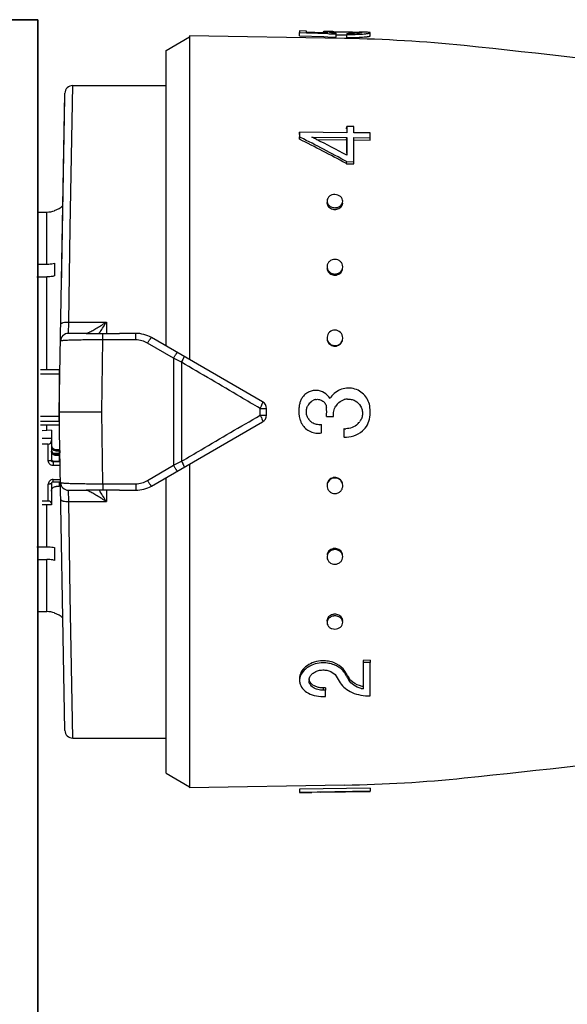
# Model space of a CAD drawing. Header units: millimetres. Extents: x 17747 to 112039, y -74980 to 446921.
# Tile 65 of 256: x 42957 to 42992, y -71168 to -71105. Entities that reach past the tile are written whole.
import ezdxf

# ---------------------------------------------------------------- set-up
doc = ezdxf.new("R2010")
doc.units = ezdxf.units.MM
doc.layers.add('UT_ZAŘÍZENÍ - OT', color=3, linetype='Continuous', lineweight=35)

msp = doc.modelspace()

# ---------------------------------------------------------------- linework, layer by layer
at = {"color": 0, "linetype": 'Continuous'}
for p, q in [((42974.552, -71105.773), (42974.552, -71105.878)), ((42975.002, -71105.781), (42974.552, -71105.773)), ((42975.002, -71105.85), (42975.002, -71105.781)), ((42976.062, -71105.883), (42975.002, -71105.85)), ((42976.052, -71105.829), (42976.051, -71105.883)), ((42976.652, -71105.887), (42976.653, -71105.824)), ((42977.486, -71105.827), (42977.608, -71105.829)), ((42978.4, -71105.841), (42978.389, -71105.84)), ((42978.399, -71105.9), (42978.4, -71105.854)), ((42978.415, -71105.841), (42978.4, -71105.841)), ((42966.048, -71107.019), (42967.548, -71106.153)), ((42967.548, -71106.079), (42967.548, -71126.723)), ((42977.417, -71106.251), (42967.548, -71106.079)), ((42974.549, -71106.077), (42974.552, -71105.878)), ((42974.549, -71106.077), (42976.098, -71106.131)), ((42974.552, -71105.878), (42975.001, -71105.894)), ((42975.001, -71105.894), (42975.069, -71105.896)), ((42975.069, -71105.896), (42976.36, -71105.942)), ((42976.365, -71105.893), (42976.062, -71105.883)), ((42976.098, -71106.131), (42976.356, -71106.14)), ((42976.215, -71105.888), (42976.215, -71105.873)), ((42976.356, -71106.14), (42976.873, -71106.159)), ((42976.36, -71105.942), (42976.446, -71105.945)), ((42976.446, -71105.945), (42976.876, -71105.96)), ((42976.873, -71106.159), (42976.876, -71105.96)), ((42976.874, -71106.021), (42976.906, -71106.021)), ((42976.876, -71105.96), (42976.876, -71105.908)), ((42977.485, -71106.027), (42977.56, -71106.028)), ((42977.559, -71106.188), (42977.562, -71105.989)), ((42977.562, -71105.927), (42977.562, -71105.989)), ((42979.048, -71106.087), (42979.052, -71105.887)), ((42966.048, -71125.857), (42966.048, -71107.019)), ((42959.948, -71118.317), (42960.103, -71109.253)), ((42960.103, -71109.253), (42966.048, -71109.253)), ((42959.248, -71130.053), (42959.603, -71109.744)), ((42959.387, -71122.119), (42959.598, -71109.993)), ((42977.549, -71112.002), (42977.552, -71111.852)), ((42977.552, -71111.852), (42977.552, -71112.257)), ((42978.002, -71111.858), (42977.552, -71111.852)), ((42978.002, -71112.263), (42978.002, -71111.858)), ((42974.549, -71112.366), (42974.552, -71112.219)), ((42974.549, -71112.675), (42974.552, -71112.53)), ((42974.552, -71112.219), (42974.552, -71112.53)), ((42977.552, -71112.257), (42974.552, -71112.219)), ((42974.552, -71112.53), (42974.608, -71112.558)), ((42975.338, -71112.541), (42977.552, -71112.568)), ((42975.393, -71112.568), (42975.338, -71112.541)), ((42975.631, -71112.689), (42977.549, -71112.713)), ((42977.549, -71112.713), (42977.552, -71112.568)), ((42977.549, -71112.713), (42977.549, -71113.57)), ((42977.552, -71112.568), (42977.552, -71113.688)), ((42977.998, -71112.718), (42979.048, -71112.732)), ((42979.052, -71112.276), (42978.002, -71112.263)), ((42978.002, -71114.106), (42978.002, -71112.574)), ((42978.002, -71112.574), (42979.052, -71112.587)), ((42979.048, -71112.732), (42979.052, -71112.587)), ((42979.052, -71112.587), (42979.052, -71112.276)), ((42977.496, -71114.204), (42977.549, -71114.233)), ((42977.549, -71114.233), (42977.552, -71114.101)), ((42977.549, -71114.233), (42977.998, -71114.238)), ((42977.552, -71114.101), (42978.002, -71114.106)), ((42977.998, -71114.238), (42978.002, -71114.106)), ((42957.878, -71117.315), (42958.448, -71117.315)), ((42958.448, -71120.639), (42958.448, -71117.315)), ((42958.948, -71117.217), (42958.948, -71117.23)), ((42959.846, -71124.328), (42959.948, -71118.317)), ((42957.83, -71120.639), (42958.448, -71120.639)), ((42958.948, -71120.579), (42958.948, -71121.392)), ((42957.823, -71121.453), (42958.448, -71121.453)), ((42958.448, -71127.378), (42958.448, -71121.453)), ((42959.827, -71125.053), (42959.846, -71124.328)), ((42959.846, -71124.328), (42962.248, -71124.328)), ((42962.248, -71124.328), (42962.248, -71125.061)), ((42960.985, -71125.053), (42959.827, -71125.053)), ((42962.021, -71125.467), (42962.021, -71125.06)), ((42964.118, -71125.053), (42963.091, -71125.053)), ((42964.118, -71125.467), (42964.118, -71125.053)), ((42972.198, -71129.408), (42965.118, -71125.32)), ((42961.949, -71130.053), (42962.021, -71125.467)), ((42964.118, -71125.467), (42962.021, -71125.467)), ((42966.515, -71126.641), (42964.868, -71125.672)), ((42966.515, -71126.641), (42966.515, -71133.464)), ((42967.036, -71126.897), (42967.036, -71133.208)), ((42959.248, -71127.378), (42958.048, -71127.378)), ((42959.248, -71127.662), (42958.048, -71127.662)), ((42959.248, -71127.378), (42959.248, -71130.9)), ((42959.603, -71150.361), (42959.248, -71130.053)), ((42959.248, -71130.053), (42961.949, -71130.053)), ((42962.021, -71134.638), (42961.949, -71130.053)), ((42972.035, -71130.268), (42972.035, -71129.837)), ((42972.448, -71130.264), (42972.448, -71129.841)), ((42959.248, -71130.358), (42958.048, -71130.358)), ((42959.248, -71130.674), (42958.048, -71130.674)), ((42959.248, -71130.9), (42958.048, -71130.9)), ((42958.448, -71131.244), (42958.448, -71130.9)), ((42965.118, -71134.785), (42972.198, -71130.697)), ((42975.942, -71131.397), (42975.942, -71130.862)), ((42976.262, -71130.356), (42976.712, -71130.356)), ((42958.748, -71131.227), (42958.148, -71131.26)), ((42958.748, -71131.227), (42958.748, -71133.15)), ((42977.372, -71131.124), (42977.372, -71131.658)), ((42958.748, -71131.758), (42958.148, -71131.758)), ((42958.548, -71132.111), (42958.148, -71132.111)), ((42958.548, -71133.189), (42958.548, -71132.111)), ((42959.295, -71132.701), (42958.885, -71132.701)), ((42959.048, -71132.457), (42959.048, -71132.554)), ((42959.048, -71132.457), (42959.248, -71132.457)), ((42959.248, -71132.554), (42959.048, -71132.554)), ((42959.048, -71132.749), (42959.048, -71132.847)), ((42959.048, -71132.749), (42959.248, -71132.749)), ((42959.248, -71132.847), (42959.048, -71132.847)), ((42959.247, -71132.67), (42959.294, -71132.668)), ((42959.248, -71132.457), (42959.248, -71132.701)), ((42959.248, -71132.749), (42959.248, -71133.19)), ((42959.294, -71132.668), (42959.288, -71132.345)), ((42958.848, -71133.19), (42958.848, -71133.484)), ((42958.848, -71133.19), (42959.248, -71133.19)), ((42959.304, -71133.249), (42958.848, -71133.249)), ((42959.308, -71133.484), (42958.848, -71133.484)), ((42959.248, -71132.896), (42959.298, -71132.896)), ((42959.248, -71133.092), (42959.301, -71133.092)), ((42964.868, -71134.433), (42966.515, -71133.464)), ((42967.548, -71133.382), (42967.548, -71154.026)), ((42958.548, -71135.739), (42958.548, -71134.661)), ((42958.748, -71134.622), (42958.748, -71135.975)), ((42958.848, -71134.527), (42958.848, -71134.366)), ((42958.848, -71134.366), (42959.324, -71134.366)), ((42958.848, -71134.527), (42959.326, -71134.527)), ((42959.248, -71134.527), (42959.248, -71134.808)), ((42962.021, -71134.638), (42964.118, -71134.638)), ((42962.021, -71134.638), (42962.021, -71135.045)), ((42964.118, -71134.638), (42964.118, -71135.053)), ((42966.048, -71153.086), (42966.048, -71134.248)), ((42959.248, -71134.808), (42959.048, -71134.808)), ((42959.827, -71135.053), (42960.985, -71135.053)), ((42959.846, -71135.777), (42959.827, -71135.053)), ((42962.248, -71135.044), (42962.248, -71135.777)), ((42963.091, -71135.053), (42964.118, -71135.053)), ((42958.548, -71135.739), (42958.148, -71135.739)), ((42958.748, -71135.975), (42958.148, -71135.975)), ((42958.448, -71138.652), (42958.448, -71135.975)), ((42959.846, -71135.777), (42962.248, -71135.777)), ((42959.948, -71141.788), (42959.846, -71135.777)), ((42957.823, -71138.652), (42958.448, -71138.652)), ((42958.948, -71138.713), (42958.948, -71139.526)), ((42957.83, -71139.466), (42958.448, -71139.466)), ((42958.448, -71142.79), (42958.448, -71139.466)), ((42960.103, -71150.853), (42959.948, -71141.788)), ((42957.878, -71142.79), (42958.448, -71142.79)), ((42958.948, -71142.875), (42958.948, -71142.888)), ((42959.503, -71144.667), (42959.488, -71143.806)), ((42979.048, -71145.893), (42978.598, -71145.898)), ((42978.598, -71145.898), (42978.602, -71146.03)), ((42979.052, -71146.025), (42978.602, -71146.03)), ((42978.602, -71146.03), (42978.602, -71147.718)), ((42979.048, -71145.893), (42979.052, -71146.025)), ((42979.052, -71148.167), (42979.052, -71146.025)), ((42977.426, -71146.582), (42977.43, -71146.72)), ((42977.455, -71146.63), (42977.426, -71146.582)), ((42977.572, -71146.958), (42977.543, -71146.911)), ((42977.681, -71147.005), (42977.685, -71147.146)), ((42976.199, -71147.65), (42976.049, -71147.652)), ((42976.049, -71147.652), (42976.052, -71147.798)), ((42976.202, -71147.796), (42976.052, -71147.798)), ((42976.199, -71147.65), (42976.202, -71147.796)), ((42976.202, -71148.204), (42976.202, -71147.796)), ((42976.052, -71148.206), (42976.202, -71148.204)), ((42960.103, -71150.853), (42966.048, -71150.853)), ((42966.048, -71153.086), (42967.548, -71153.953)), ((42977.417, -71153.854), (42967.548, -71154.026)), ((42979.048, -71154.038), (42974.549, -71154.117)), ((42974.549, -71154.117), (42974.552, -71154.317)), ((42974.549, -71154.127), (42974.552, -71154.327)), ((42979.048, -71154.038), (42979.052, -71154.238)), ((42979.052, -71154.238), (42974.552, -71154.317)), ((42974.552, -71154.317), (42974.552, -71154.327)), ((42975.902, -71154.308), (42975.339, -71154.318)), ((42975.902, -71154.305), (42979.052, -71154.25)), ((42975.902, -71154.308), (42975.902, -71154.305)), ((42979.052, -71154.25), (42979.052, -71154.238))]:
    msp.add_line(p, q, dxfattribs=at)
for centre, radius, start, end in [((42976.328, -71119.033), 13.227, 89.44109, 89.86889), ((42976.228, -71128.829), 23.023, 89.16114, 89.43014), ((42975.943, -71147.93), 42.126, 88.99668, 89.15368), ((42976.803, -71111.102), 5.28, 90.80201, 91.62553), ((42978.199, -71108.405), 2.559, 85.77165, 86.54128), ((42978.256, -71107.637), 1.789, 85.3674, 85.74663), ((42977.784, -71141.575), 35.74, 88.78449, 88.98762), ((42977.239, -71100.541), 5.379, 264.4209, 265.22986), ((42977.325, -71099.5), 6.424, 265.23782, 265.99348), ((42975.846, -71196.237), 90, 84.13647, 89), ((42977.736, -71095.898), 10.03, 269.00618, 269.62329), ((42977.779, -71093.447), 12.544, 269.00858, 269.7243), ((42977.859, -71096.29), 9.899, 272.58441, 273.34327), ((42977.861, -71096.157), 9.833, 272.60404, 273.36824), ((42977.933, -71097.56), 8.626, 273.34927, 274.14414), ((42977.933, -71097.411), 8.577, 273.37423, 274.17442), ((42933.96, -71604.092), 500, 80.7849, 84.13647), ((42960.103, -71109.753), 0.5, 89.99995, 178.99727), ((42927.528, -71206.87), 105.279, 61.6647, 63.47201), ((42927.263, -71206.492), 105.191, 61.44046, 63.25103), ((42930.631, -71201.468), 99.533, 63.12099, 63.27442), ((42927.719, -71207.156), 105.923, 61.93543, 63.10673), ((42958.448, -71115.803), 1.5, 289.47122, 313.35083), ((42976.629, -71116.723), 0.33, 178.19656, 179.9988), ((42976.805, -71116.566), 0.582, 256.38385, 269.38767), ((42976.808, -71116.463), 0.577, 256.34526, 269.38585), ((42976.804, -71116.576), 0.572, 269.48444, 276.21503), ((42976.807, -71116.473), 0.567, 269.48461, 276.23097), ((42976.803, -71116.565), 0.583, 276.20438, 282.56154), ((42976.806, -71116.462), 0.578, 276.22081, 282.59954), ((42976.959, -71116.732), 0.34, 350.77007, 358.16143), ((42958.446, -71115.806), 1.509, 270.07058, 289.41996), ((42976.716, -71120.872), 0.417, 180.04404, 188.31485), ((42976.887, -71120.803), 0.415, 357.37319, 359.99637), ((42976.802, -71120.822), 0.519, 269.66461, 277.08605), ((42976.805, -71120.754), 0.515, 269.66483, 277.10359), ((42976.8, -71120.808), 0.533, 277.07982, 284.05154), ((42976.803, -71120.739), 0.529, 277.09797, 284.09301), ((42941.465, -71111.806), 24.264, 327.18528, 328.93017), ((42959.827, -71125.552), 0.5, 90.00005, 179.0027), ((42945.422, -71114.35), 19.559, 326.80865, 327.16862), ((42964.118, -71127.053), 2, 60, 90), ((42964.117, -71126.946), 1.479, 59.48742, 89.9707), ((42976.8, -71125.375), 0.492, 269.85712, 277.68641), ((42976.803, -71125.344), 0.488, 269.85737, 277.70488), ((42976.798, -71125.358), 0.509, 277.6834, 285.011), ((42976.801, -71125.327), 0.505, 277.70254, 285.05443), ((42976.831, -71125.338), 0.471, 354.81541, 359.98513), ((42858.953, -71346.014), 244.324, 63.74449, 63.88063), ((42959.348, -71128.208), 0.0994, 180.01969, 226.40783), ((42959.348, -71128.197), 0.301, 250.55744, 255.99011), ((42959.348, -71129.825), 0.3, 107.64647, 109.44599), ((42971.948, -71129.841), 0.5, 0, 60), ((42976.503, -71129.992), 1.999, 164.80798, 168.16539), ((42975.591, -71129.744), 1.054, 158.33184, 164.78857), ((42975.608, -71129.751), 1.073, 152.15714, 158.3337), ((42975.613, -71129.754), 1.078, 145.97035, 152.15939), ((42975.809, -71130.054), 0.828, 140.87074, 150.30871), ((42975.816, -71130.059), 0.836, 130.17155, 140.86954), ((42975.691, -71129.824), 0.569, 108.74479, 116.15952), ((42975.693, -71129.83), 0.576, 101.60275, 108.74682), ((42977.675, -71130.206), 0.97, 138.95573, 147.53873), ((42977.669, -71130.202), 0.963, 129.98808, 138.92429), ((42977.666, -71130.164), 0.927, 100.78373, 106.92072), ((42977.656, -71130.116), 0.878, 93.89514, 100.73786), ((42971.948, -71130.264), 0.5, 300, 0), ((42973.966, -71130.052), 2.316, 352.48051, 7.18318), ((42976.39, -71130.052), 2.661, 352.61699, 5.79637), ((42975.711, -71130.215), 1.181, 194.6023, 200.52709), ((42975.757, -71130.198), 1.23, 200.54074, 209.44738), ((42975.771, -71130.19), 1.247, 209.4292, 211.63674), ((42975.82, -71130.044), 0.841, 211.88911, 219.07605), ((42975.813, -71130.051), 0.831, 219.0533, 232.02888), ((42975.8, -71130.089), 0.785, 273.22437, 280.43844), ((42977.491, -71130.01), 1.119, 312.77559, 319.01429), ((42977.661, -71130.159), 0.893, 319.04698, 325.88598), ((42977.49, -71130.027), 1.104, 263.8642, 270.12595), ((42977.49, -71130.019), 1.644, 265.8993, 310.20577), ((42959.039, -71132.26), 0.29, 180.04441, 214.05404), ((42858.953, -70914.091), 244.324, 296.11937, 296.25551), ((42958.836, -71134.622), 0.0882, 171.33922, 179.96309), ((42959.827, -71134.553), 0.5, 181, 270), ((42964.117, -71133.159), 1.479, 270.02931, 300.51257), ((42976.803, -71134.748), 0.51, 98.02694, 105.33939), ((42976.806, -71134.779), 0.507, 98.04608, 105.38273), ((42976.8, -71134.731), 0.493, 90.20682, 98.03026), ((42976.804, -71134.761), 0.489, 90.20709, 98.04874), ((42945.08, -71145.977), 19.968, 32.83509, 33.1877), ((42941.544, -71148.251), 24.171, 31.0665, 32.81806), ((42964.118, -71133.053), 2, 270, 300), ((42976.783, -71134.77), 0.481, 185.08469, 187.79003), ((42976.804, -71139.301), 0.537, 97.79544, 104.73665), ((42976.808, -71139.369), 0.533, 97.81357, 104.77792), ((42976.802, -71139.284), 0.52, 90.39229, 97.80224), ((42976.806, -71139.352), 0.516, 90.39253, 97.81976), ((42958.446, -71144.299), 1.509, 70.58004, 89.92942), ((42958.448, -71144.303), 1.5, 46.64917, 70.52878), ((42976.629, -71143.382), 0.33, 180.0012, 181.80344), ((42976.806, -71143.545), 0.588, 97.26681, 103.58577), ((42976.809, -71143.648), 0.584, 97.28322, 103.6235), ((42976.804, -71143.531), 0.574, 90.56165, 97.27806), ((42976.808, -71143.634), 0.569, 90.56184, 97.29397), ((42976.804, -71143.52), 0.563, 89.57233, 90.53635), ((42976.807, -71143.639), 0.574, 77.3795, 90.47236), ((42976.803, -71143.537), 0.579, 77.42334, 89.52385), ((42976.959, -71143.373), 0.34, 1.83857, 9.22993), ((42976.072, -71147.908), 1.981, 90.6662, 95.25488), ((42976.071, -71147.876), 1.949, 86.31776, 90.65223), ((42976.467, -71147.307), 1.129, 37.30427, 43.3274), ((42976.562, -71147.235), 1.009, 30.66525, 37.31087), ((43016.976, -71123.001), 46.046, 210.8741, 211.14789), ((42975.611, -71147.177), 0.458, 173.03308, 181.39547), ((43015.356, -71123.938), 44.808, 210.82705, 211.4577), ((43017.825, -71122.834), 46.929, 210.59685, 210.86768), ((43015.624, -71123.818), 44.466, 211.14786, 211.42912), ((43016.102, -71123.865), 44.921, 210.9365, 211.21663), ((42978.472, -71146.521), 0.927, 211.49104, 218.28511), ((42978.551, -71146.459), 1.027, 218.28539, 224.50117), ((42978.987, -71145.849), 1.908, 254.23814, 258.37107), ((42933.96, -70656.013), 500, 275.86353, 279.22391), ((42960.103, -71150.353), 0.5, 181, 270), ((42975.846, -71063.868), 90, 271, 275.86353)]:
    msp.add_arc(centre, radius, start, end, dxfattribs=at)
for centre, major_axis, ratio, start_param, end_param in [((42958.548, -71131.875), (0, -0.235), 0.85043, 0, 1.570796), ((42958.548, -71135.897), (-0.2, 0), 0.785695, 3.141593, 4.712389)]:
    msp.add_ellipse(centre, major_axis=major_axis, ratio=ratio, start_param=start_param, end_param=end_param, dxfattribs=at)
for points, knots in [([(42976.102, -71105.815), (42976.09, -71105.816), (42976.073, -71105.819), (42976.057, -71105.823), (42976.052, -71105.828), (42976.052, -71105.829)], [0, 0, 0, 0, 0.708486, 0.898996, 1, 1, 1, 1]), ([(42976.052, -71105.829), (42976.052, -71105.834), (42976.071, -71105.842), (42976.099, -71105.851), (42976.152, -71105.862), (42976.192, -71105.869), (42976.215, -71105.873)], [0, 0, 0, 0, 0.080473, 0.272652, 0.58028, 1, 1, 1, 1]), ([(42976.202, -71105.808), (42976.191, -71105.809), (42976.158, -71105.81), (42976.125, -71105.812), (42976.102, -71105.815)], [0, 0, 0, 0, 0.312325, 1, 1, 1, 1]), ([(42976.358, -71105.807), (42976.343, -71105.807), (42976.291, -71105.807), (42976.239, -71105.807), (42976.202, -71105.808)], [0, 0, 0, 0, 0.28218, 1, 1, 1, 1]), ([(42976.45, -71105.845), (42976.45, -71105.843), (42976.46, -71105.838), (42976.468, -71105.836), (42976.474, -71105.835)], [0, 0, 0, 0, 0.306489, 1, 1, 1, 1]), ([(42976.716, -71105.894), (42976.678, -71105.891), (42976.613, -71105.883), (42976.537, -71105.872), (42976.492, -71105.863), (42976.47, -71105.857), (42976.457, -71105.853), (42976.45, -71105.848), (42976.45, -71105.845)], [0, 0, 0, 0, 0.416564, 0.727805, 0.840468, 0.923103, 0.975235, 1, 1, 1, 1]), ([(42976.474, -71105.835), (42976.478, -71105.834), (42976.501, -71105.831), (42976.524, -71105.829), (42976.542, -71105.828)], [0, 0, 0, 0, 0.191517, 1, 1, 1, 1]), ([(42976.542, -71105.828), (42976.55, -71105.827), (42976.587, -71105.825), (42976.624, -71105.824), (42976.653, -71105.824)], [0, 0, 0, 0, 0.216654, 1, 1, 1, 1]), ([(42976.729, -71105.822), (42976.743, -71105.822), (42976.802, -71105.821), (42976.862, -71105.821), (42976.908, -71105.821)], [0, 0, 0, 0, 0.229978, 1, 1, 1, 1]), ([(42976.908, -71105.821), (42976.952, -71105.821), (42977.145, -71105.822), (42977.337, -71105.825), (42977.486, -71105.827)], [0, 0, 0, 0, 0.228486, 1, 1, 1, 1]), ([(42977.608, -71105.829), (42977.748, -71105.832), (42977.996, -71105.837), (42978.245, -71105.844), (42978.354, -71105.851)], [0, 0, 0, 0, 0.5608, 1, 1, 1, 1]), ([(42978.4, -71105.854), (42978.415, -71105.855), (42978.441, -71105.858), (42978.475, -71105.862), (42978.495, -71105.867), (42978.507, -71105.87), (42978.509, -71105.873)], [0, 0, 0, 0, 0.402142, 0.703286, 0.901798, 1, 1, 1, 1]), ([(42978.972, -71105.862), (42978.916, -71105.855), (42978.772, -71105.849), (42978.629, -71105.845), (42978.542, -71105.843)], [0, 0, 0, 0, 0.393124, 1, 1, 1, 1]), ([(42979.032, -71105.874), (42979.028, -71105.873), (42979.008, -71105.867), (42978.988, -71105.864), (42978.972, -71105.862)], [0, 0, 0, 0, 0.194984, 1, 1, 1, 1]), ([(42976.215, -71105.873), (42976.226, -71105.875), (42976.276, -71105.882), (42976.326, -71105.888), (42976.365, -71105.893)], [0, 0, 0, 0, 0.219199, 1, 1, 1, 1]), ([(42976.906, -71106.021), (42976.95, -71106.021), (42977.143, -71106.022), (42977.336, -71106.025), (42977.485, -71106.027)], [0, 0, 0, 0, 0.228577, 1, 1, 1, 1]), ([(42977.559, -71106.188), (42977.624, -71106.189), (42977.873, -71106.192), (42978.122, -71106.187), (42978.306, -71106.179)], [0, 0, 0, 0, 0.261104, 1, 1, 1, 1]), ([(42978.311, -71105.909), (42978.267, -71105.912), (42978.054, -71105.926), (42977.84, -71105.929), (42977.67, -71105.928)], [0, 0, 0, 0, 0.202928, 1, 1, 1, 1]), ([(42977.719, -71105.991), (42977.77, -71105.991), (42977.966, -71105.991), (42978.162, -71105.986), (42978.307, -71105.98)], [0, 0, 0, 0, 0.261385, 1, 1, 1, 1]), ([(42978.51, -71105.875), (42978.509, -71105.877), (42978.504, -71105.881), (42978.488, -71105.886), (42978.45, -71105.894), (42978.388, -71105.902), (42978.339, -71105.907), (42978.311, -71105.909)], [0, 0, 0, 0, 0.026104, 0.078509, 0.271488, 0.580502, 1, 1, 1, 1]), ([(42978.509, -71105.873), (42978.509, -71105.874), (42978.509, -71105.874), (42978.51, -71105.875), (42978.51, -71105.875)], [0, 0, 0, 0, 0.519614, 1, 1, 1, 1]), ([(42978.556, -71106.164), (42978.625, -71106.159), (42978.723, -71106.151), (42978.844, -71106.136), (42978.915, -71106.126), (42978.97, -71106.117), (42979.012, -71106.107), (42979.035, -71106.1), (42979.048, -71106.091), (42979.048, -71106.087)], [0, 0, 0, 0, 0.416026, 0.586157, 0.728535, 0.841423, 0.923955, 0.976034, 1, 1, 1, 1]), ([(42978.558, -71105.965), (42978.627, -71105.96), (42978.726, -71105.952), (42978.847, -71105.937), (42978.918, -71105.927), (42978.973, -71105.917), (42979.015, -71105.907), (42979.038, -71105.9), (42979.052, -71105.892), (42979.052, -71105.887)], [0, 0, 0, 0, 0.415889, 0.585993, 0.728367, 0.841268, 0.923827, 0.975949, 1, 1, 1, 1]), ([(42979.052, -71105.887), (42979.052, -71105.885), (42979.045, -71105.878), (42979.037, -71105.876), (42979.032, -71105.874)], [0, 0, 0, 0, 0.34526, 1, 1, 1, 1]), ([(42976.802, -71116.2), (42976.739, -71116.199), (42976.613, -71116.218), (42976.449, -71116.302), (42976.335, -71116.437), (42976.304, -71116.548), (42976.302, -71116.602)], [0, 0, 0, 0, 0.270385, 0.528616, 0.769944, 1, 1, 1, 1]), ([(42977.302, -71116.632), (42977.304, -71116.577), (42977.277, -71116.46), (42977.165, -71116.316), (42976.997, -71116.224), (42976.868, -71116.2), (42976.802, -71116.2)], [0, 0, 0, 0, 0.229393, 0.470966, 0.729703, 1, 1, 1, 1]), ([(42976.299, -71116.723), (42976.299, -71116.815), (42976.384, -71117.012), (42976.568, -71117.107), (42976.668, -71117.131)], [0, 0, 0, 0, 0.47302, 1, 1, 1, 1]), ([(42976.302, -71116.602), (42976.301, -71116.65), (42976.319, -71116.749), (42976.373, -71116.833), (42976.406, -71116.871)], [0, 0, 0, 0, 0.488775, 1, 1, 1, 1]), ([(42976.406, -71116.871), (42976.423, -71116.889), (42976.498, -71116.961), (42976.596, -71117.006), (42976.672, -71117.024)], [0, 0, 0, 0, 0.24218, 1, 1, 1, 1]), ([(42976.929, -71117.134), (42977.019, -71117.114), (42977.187, -71117.035), (42977.281, -71116.869), (42977.294, -71116.787)], [0, 0, 0, 0, 0.524629, 1, 1, 1, 1]), ([(42976.932, -71117.026), (42976.958, -71117.021), (42977.056, -71116.992), (42977.147, -71116.934), (42977.198, -71116.878)], [0, 0, 0, 0, 0.260211, 1, 1, 1, 1]), ([(42977.198, -71116.878), (42977.229, -71116.844), (42977.279, -71116.767), (42977.301, -71116.677), (42977.302, -71116.632)], [0, 0, 0, 0, 0.509651, 1, 1, 1, 1]), ([(42958.448, -71120.639), (42958.491, -71120.639), (42958.659, -71120.634), (42958.826, -71120.609), (42958.948, -71120.579)], [0, 0, 0, 0, 0.252472, 1, 1, 1, 1]), ([(42976.303, -71120.777), (42976.3, -71120.828), (42976.31, -71120.897), (42976.334, -71120.96), (42976.341, -71120.976)], [0, 0, 0, 0, 0.747031, 1, 1, 1, 1]), ([(42976.802, -71120.335), (42976.679, -71120.334), (42976.486, -71120.402), (42976.337, -71120.599), (42976.305, -71120.718), (42976.303, -71120.777)], [0, 0, 0, 0, 0.507384, 0.755665, 1, 1, 1, 1]), ([(42976.303, -71120.933), (42976.316, -71121.023), (42976.404, -71121.202), (42976.576, -71121.299), (42976.668, -71121.323)], [0, 0, 0, 0, 0.489899, 1, 1, 1, 1]), ([(42977.302, -71120.803), (42977.302, -71120.742), (42977.274, -71120.618), (42977.163, -71120.462), (42976.996, -71120.361), (42976.867, -71120.335), (42976.802, -71120.335)], [0, 0, 0, 0, 0.241806, 0.488407, 0.741812, 1, 1, 1, 1]), ([(42977.235, -71121.036), (42977.245, -71121.02), (42977.28, -71120.953), (42977.299, -71120.878), (42977.302, -71120.822)], [0, 0, 0, 0, 0.253103, 1, 1, 1, 1]), ([(42958.948, -71121.392), (42958.908, -71121.402), (42958.744, -71121.438), (42958.575, -71121.453), (42958.448, -71121.453)], [0, 0, 0, 0, 0.247091, 1, 1, 1, 1]), ([(42976.341, -71120.976), (42976.37, -71121.042), (42976.463, -71121.164), (42976.6, -71121.232), (42976.672, -71121.251)], [0, 0, 0, 0, 0.492845, 1, 1, 1, 1]), ([(42976.929, -71121.325), (42977.021, -71121.302), (42977.194, -71121.208), (42977.281, -71121.029), (42977.294, -71120.939)], [0, 0, 0, 0, 0.510101, 1, 1, 1, 1]), ([(42976.932, -71121.253), (42976.994, -71121.237), (42977.113, -71121.184), (42977.202, -71121.089), (42977.235, -71121.036)], [0, 0, 0, 0, 0.506643, 1, 1, 1, 1]), ([(42959.346, -71124.457), (42959.346, -71124.447), (42959.355, -71124.425), (42959.388, -71124.401), (42959.435, -71124.379), (42959.525, -71124.351), (42959.664, -71124.331), (42959.782, -71124.327), (42959.846, -71124.328)], [0, 0, 0, 0, 0.054454, 0.124226, 0.220024, 0.341181, 0.645763, 1, 1, 1, 1]), ([(42961.128, -71124.989), (42961.211, -71124.949), (42961.388, -71124.855), (42961.764, -71124.639), (42962.053, -71124.457), (42962.248, -71124.328)], [0, 0, 0, 0, 0.213248, 0.460801, 1, 1, 1, 1]), ([(42960.959, -71125.053), (42960.967, -71125.053), (42960.987, -71125.048), (42961.006, -71125.041), (42961.018, -71125.037)], [0, 0, 0, 0, 0.393757, 1, 1, 1, 1]), ([(42960.985, -71125.053), (42961.064, -71125.053), (42961.41, -71125.054), (42961.755, -71125.057), (42962.021, -71125.06)], [0, 0, 0, 0, 0.230893, 1, 1, 1, 1]), ([(42961.018, -71125.037), (42961.02, -71125.036), (42961.031, -71125.032), (42961.041, -71125.027), (42961.049, -71125.024)], [0, 0, 0, 0, 0.235586, 1, 1, 1, 1]), ([(42961.049, -71125.024), (42961.055, -71125.022), (42961.082, -71125.01), (42961.108, -71124.998), (42961.128, -71124.989)], [0, 0, 0, 0, 0.229765, 1, 1, 1, 1]), ([(42962.021, -71125.06), (42962.2, -71125.062), (42962.557, -71125.061), (42962.914, -71125.053), (42963.091, -71125.053)], [0, 0, 0, 0, 0.502804, 1, 1, 1, 1]), ([(42964.868, -71125.672), (42964.889, -71125.652), (42964.92, -71125.604), (42964.954, -71125.53), (42964.993, -71125.467), (42965.032, -71125.416), (42965.062, -71125.375), (42965.087, -71125.343), (42965.102, -71125.327), (42965.115, -71125.319), (42965.118, -71125.32)], [0, 0, 0, 0, 0.198142, 0.388892, 0.560134, 0.707991, 0.828678, 0.918542, 0.975091, 1, 1, 1, 1]), ([(42976.802, -71124.842), (42976.681, -71124.841), (42976.431, -71124.933), (42976.315, -71125.173), (42976.304, -71125.293)], [0, 0, 0, 0, 0.501804, 1, 1, 1, 1]), ([(42977.302, -71125.338), (42977.302, -71125.211), (42977.194, -71124.947), (42976.93, -71124.842), (42976.802, -71124.842)], [0, 0, 0, 0, 0.49811, 1, 1, 1, 1]), ([(42962.021, -71125.467), (42961.845, -71125.467), (42961.5, -71125.467), (42960.999, -71125.47), (42960.538, -71125.475), (42960.188, -71125.483), (42959.941, -71125.49), (42959.784, -71125.496), (42959.65, -71125.503), (42959.538, -71125.51), (42959.45, -71125.517), (42959.387, -71125.524), (42959.349, -71125.532), (42959.332, -71125.538), (42959.327, -71125.542), (42959.327, -71125.544)], [0, 0, 0, 0, 0.195605, 0.383531, 0.55643, 0.707585, 0.773165, 0.831259, 0.881323, 0.92293, 0.955723, 0.979458, 0.994025, 0.997954, 1, 1, 1, 1]), ([(42976.303, -71125.437), (42976.316, -71125.531), (42976.4, -71125.718), (42976.575, -71125.824), (42976.668, -71125.849)], [0, 0, 0, 0, 0.498032, 1, 1, 1, 1]), ([(42976.32, -71125.463), (42976.343, -71125.546), (42976.432, -71125.703), (42976.589, -71125.791), (42976.672, -71125.814)], [0, 0, 0, 0, 0.49918, 1, 1, 1, 1]), ([(42976.929, -71125.85), (42977.012, -71125.828), (42977.169, -71125.741), (42977.258, -71125.585), (42977.281, -71125.504)], [0, 0, 0, 0, 0.50198, 1, 1, 1, 1]), ([(42976.932, -71125.815), (42977.005, -71125.796), (42977.144, -71125.724), (42977.234, -71125.596), (42977.263, -71125.527)], [0, 0, 0, 0, 0.50114, 1, 1, 1, 1]), ([(42966.515, -71126.641), (42966.544, -71126.591), (42966.587, -71126.519), (42966.644, -71126.429), (42966.68, -71126.374), (42966.711, -71126.33), (42966.735, -71126.298), (42966.751, -71126.279), (42966.76, -71126.272), (42966.764, -71126.27), (42966.765, -71126.271)], [0, 0, 0, 0, 0.387648, 0.559336, 0.708365, 0.829964, 0.920373, 0.976704, 0.992026, 1, 1, 1, 1]), ([(42967.036, -71126.897), (42967.061, -71126.85), (42967.098, -71126.782), (42967.141, -71126.694), (42967.166, -71126.64), (42967.185, -71126.595), (42967.197, -71126.559), (42967.203, -71126.538), (42967.202, -71126.523), (42967.199, -71126.522)], [0, 0, 0, 0, 0.389691, 0.560136, 0.707341, 0.827183, 0.916538, 0.973346, 1, 1, 1, 1]), ([(42972.035, -71129.837), (42971.62, -71129.593), (42969.953, -71128.612), (42968.287, -71127.632), (42967.036, -71126.897)], [0, 0, 0, 0, 0.249365, 1, 1, 1, 1]), ([(42976.492, -71129.214), (42976.404, -71129.063), (42976.148, -71128.799), (42975.71, -71128.67), (42975.358, -71128.702), (42975.107, -71128.793), (42974.886, -71128.942), (42974.769, -71129.077), (42974.719, -71129.15)], [0, 0, 0, 0, 0.249691, 0.498274, 0.623384, 0.748679, 0.874168, 1, 1, 1, 1]), ([(42979.038, -71129.784), (42979.024, -71129.641), (42978.949, -71129.359), (42978.642, -71128.872), (42977.992, -71128.48), (42977.235, -71128.555), (42976.751, -71128.867), (42976.565, -71129.091), (42976.492, -71129.214)], [0, 0, 0, 0, 0.125806, 0.251598, 0.500158, 0.748611, 0.874302, 1, 1, 1, 1]), ([(42972.035, -71129.837), (42972.064, -71129.786), (42972.114, -71129.69), (42972.172, -71129.562), (42972.202, -71129.474), (42972.208, -71129.427), (42972.203, -71129.411), (42972.198, -71129.408)], [0, 0, 0, 0, 0.377895, 0.69297, 0.905251, 0.965919, 1, 1, 1, 1]), ([(42974.546, -71129.582), (42974.53, -71129.658), (42974.484, -71129.967), (42974.509, -71130.287), (42974.568, -71130.513)], [0, 0, 0, 0, 0.250786, 1, 1, 1, 1]), ([(42975.107, -71130.488), (42975.068, -71130.426), (42975.006, -71130.29), (42974.974, -71130.069), (42974.998, -71129.847), (42975.054, -71129.708), (42975.09, -71129.644)], [0, 0, 0, 0, 0.249892, 0.499949, 0.75024, 1, 1, 1, 1]), ([(42975.577, -71129.266), (42975.654, -71129.25), (42975.816, -71129.251), (42976.038, -71129.35), (42976.201, -71129.53), (42976.254, -71129.684), (42976.264, -71129.763)], [0, 0, 0, 0, 0.248903, 0.498305, 0.748695, 1, 1, 1, 1]), ([(42976.712, -71130.356), (42976.696, -71130.241), (42976.705, -71130.003), (42976.794, -71129.783), (42976.856, -71129.686)], [0, 0, 0, 0, 0.500135, 1, 1, 1, 1]), ([(42977.596, -71129.24), (42977.68, -71129.234), (42977.85, -71129.246), (42978.167, -71129.362), (42978.421, -71129.612), (42978.544, -71129.928), (42978.57, -71130.183), (42978.524, -71130.436), (42978.448, -71130.59), (42978.401, -71130.659)], [0, 0, 0, 0, 0.124702, 0.249421, 0.497433, 0.62303, 0.748788, 0.874419, 1, 1, 1, 1]), ([(42967.036, -71133.208), (42967.453, -71132.963), (42969.12, -71131.983), (42970.786, -71131.003), (42972.035, -71130.268)], [0, 0, 0, 0, 0.250578, 1, 1, 1, 1]), ([(42972.035, -71129.837), (42972.063, -71129.837), (42972.118, -71129.837), (42972.196, -71129.838), (42972.266, -71129.838), (42972.327, -71129.838), (42972.371, -71129.839), (42972.4, -71129.839), (42972.417, -71129.84), (42972.43, -71129.84), (42972.44, -71129.84), (42972.444, -71129.841), (42972.448, -71129.841), (42972.448, -71129.841)], [0, 0, 0, 0, 0.203374, 0.394866, 0.56769, 0.716771, 0.837685, 0.88646, 0.926896, 0.958626, 0.981467, 0.99529, 1, 1, 1, 1]), ([(42972.035, -71130.268), (42972.063, -71130.268), (42972.118, -71130.268), (42972.196, -71130.267), (42972.266, -71130.267), (42972.327, -71130.267), (42972.371, -71130.266), (42972.4, -71130.266), (42972.417, -71130.265), (42972.43, -71130.265), (42972.44, -71130.265), (42972.444, -71130.264), (42972.448, -71130.264), (42972.448, -71130.264)], [0, 0, 0, 0, 0.203374, 0.394866, 0.56769, 0.716771, 0.837685, 0.88646, 0.926896, 0.958626, 0.981467, 0.99529, 1, 1, 1, 1]), ([(42972.035, -71130.268), (42972.064, -71130.319), (42972.114, -71130.415), (42972.172, -71130.543), (42972.202, -71130.631), (42972.208, -71130.678), (42972.203, -71130.694), (42972.198, -71130.697)], [0, 0, 0, 0, 0.377895, 0.69297, 0.905251, 0.965919, 1, 1, 1, 1]), ([(42974.71, -71130.844), (42974.772, -71130.945), (42974.928, -71131.132), (42975.233, -71131.328), (42975.582, -71131.424), (42975.825, -71131.418), (42975.942, -71131.397)], [0, 0, 0, 0, 0.249964, 0.499879, 0.749906, 1, 1, 1, 1]), ([(42975.844, -71130.873), (42975.748, -71130.879), (42975.553, -71130.855), (42975.378, -71130.765), (42975.302, -71130.706)], [0, 0, 0, 0, 0.50069, 1, 1, 1, 1]), ([(42978.251, -71130.831), (42978.149, -71130.925), (42977.91, -71131.077), (42977.631, -71131.13), (42977.492, -71131.13)], [0, 0, 0, 0, 0.500561, 1, 1, 1, 1]), ([(42978.551, -71131.274), (42978.68, -71131.165), (42978.899, -71130.894), (42979.008, -71130.563), (42979.03, -71130.394)], [0, 0, 0, 0, 0.49938, 1, 1, 1, 1]), ([(42958.748, -71132.162), (42958.748, -71132.201), (42958.764, -71132.278), (42958.831, -71132.376), (42958.931, -71132.441), (42959.009, -71132.457), (42959.048, -71132.457)], [0, 0, 0, 0, 0.247784, 0.496832, 0.747734, 1, 1, 1, 1]), ([(42958.748, -71132.455), (42958.748, -71132.493), (42958.764, -71132.571), (42958.831, -71132.669), (42958.931, -71132.734), (42959.009, -71132.749), (42959.048, -71132.749)], [0, 0, 0, 0, 0.247784, 0.496832, 0.747734, 1, 1, 1, 1]), ([(42959.048, -71132.847), (42959.009, -71132.847), (42958.931, -71132.832), (42958.831, -71132.766), (42958.764, -71132.668), (42958.748, -71132.591), (42958.748, -71132.552)], [0, 0, 0, 0, 0.252266, 0.503168, 0.752216, 1, 1, 1, 1]), ([(42959.048, -71132.554), (42959, -71132.554), (42958.901, -71132.53), (42958.825, -71132.462), (42958.798, -71132.422)], [0, 0, 0, 0, 0.501963, 1, 1, 1, 1]), ([(42958.748, -71133.15), (42958.748, -71133.153), (42958.745, -71133.158), (42958.739, -71133.162), (42958.73, -71133.167), (42958.713, -71133.173), (42958.688, -71133.179), (42958.658, -71133.183), (42958.611, -71133.188), (42958.574, -71133.189), (42958.548, -71133.189)], [0, 0, 0, 0, 0.040706, 0.069574, 0.105554, 0.199505, 0.321626, 0.468167, 0.634164, 1, 1, 1, 1]), ([(42958.848, -71133.484), (42958.809, -71133.484), (42958.731, -71133.468), (42958.631, -71133.403), (42958.564, -71133.305), (42958.548, -71133.228), (42958.548, -71133.189)], [0, 0, 0, 0, 0.252255, 0.503168, 0.752226, 1, 1, 1, 1]), ([(42958.848, -71133.249), (42958.835, -71133.249), (42958.809, -71133.243), (42958.776, -71133.222), (42958.754, -71133.189), (42958.748, -71133.163), (42958.748, -71133.15)], [0, 0, 0, 0, 0.252236, 0.503168, 0.752245, 1, 1, 1, 1]), ([(42958.848, -71133.19), (42958.836, -71133.19), (42958.812, -71133.186), (42958.781, -71133.167), (42958.758, -71133.14), (42958.751, -71133.117), (42958.749, -71133.105)], [0, 0, 0, 0, 0.251925, 0.502849, 0.751924, 1, 1, 1, 1]), ([(42966.515, -71133.464), (42966.544, -71133.514), (42966.587, -71133.586), (42966.644, -71133.676), (42966.68, -71133.731), (42966.711, -71133.775), (42966.735, -71133.807), (42966.751, -71133.826), (42966.76, -71133.833), (42966.764, -71133.835), (42966.765, -71133.834)], [0, 0, 0, 0, 0.387648, 0.559336, 0.708365, 0.829964, 0.920373, 0.976704, 0.992026, 1, 1, 1, 1]), ([(42967.036, -71133.208), (42967.061, -71133.255), (42967.098, -71133.323), (42967.141, -71133.411), (42967.166, -71133.465), (42967.185, -71133.51), (42967.197, -71133.546), (42967.203, -71133.567), (42967.202, -71133.582), (42967.199, -71133.583)], [0, 0, 0, 0, 0.389693, 0.560138, 0.707342, 0.827185, 0.916539, 0.973347, 1, 1, 1, 1]), ([(42958.848, -71134.366), (42958.809, -71134.366), (42958.731, -71134.382), (42958.631, -71134.447), (42958.564, -71134.545), (42958.548, -71134.622), (42958.548, -71134.661)], [0, 0, 0, 0, 0.252255, 0.503168, 0.752226, 1, 1, 1, 1]), ([(42958.748, -71134.622), (42958.748, -71134.624), (42958.745, -71134.629), (42958.739, -71134.633), (42958.73, -71134.639), (42958.713, -71134.644), (42958.688, -71134.65), (42958.658, -71134.655), (42958.611, -71134.659), (42958.574, -71134.661), (42958.548, -71134.661)], [0, 0, 0, 0, 0.040706, 0.069574, 0.105554, 0.199505, 0.321626, 0.468167, 0.634164, 1, 1, 1, 1]), ([(42958.848, -71134.527), (42958.836, -71134.527), (42958.811, -71134.532), (42958.78, -71134.55), (42958.758, -71134.577), (42958.751, -71134.598), (42958.749, -71134.608)], [0, 0, 0, 0, 0.26767, 0.525516, 0.768461, 1, 1, 1, 1]), ([(42959.327, -71134.561), (42959.327, -71134.563), (42959.332, -71134.567), (42959.349, -71134.573), (42959.387, -71134.581), (42959.45, -71134.588), (42959.538, -71134.595), (42959.65, -71134.602), (42959.784, -71134.609), (42959.941, -71134.615), (42960.188, -71134.622), (42960.538, -71134.63), (42960.999, -71134.635), (42961.5, -71134.638), (42961.845, -71134.638), (42962.021, -71134.638)], [0, 0, 0, 0, 0.002046, 0.005975, 0.020542, 0.044277, 0.07707, 0.118677, 0.168741, 0.226835, 0.292415, 0.44357, 0.616469, 0.804395, 1, 1, 1, 1]), ([(42964.868, -71134.433), (42964.889, -71134.453), (42964.92, -71134.501), (42964.954, -71134.575), (42964.993, -71134.638), (42965.032, -71134.689), (42965.062, -71134.73), (42965.087, -71134.762), (42965.102, -71134.778), (42965.115, -71134.786), (42965.118, -71134.785)], [0, 0, 0, 0, 0.198108, 0.388908, 0.560156, 0.708001, 0.828682, 0.918545, 0.975091, 1, 1, 1, 1]), ([(42976.668, -71134.256), (42976.575, -71134.281), (42976.4, -71134.387), (42976.316, -71134.574), (42976.303, -71134.668)], [0, 0, 0, 0, 0.501968, 1, 1, 1, 1]), ([(42976.672, -71134.291), (42976.589, -71134.314), (42976.432, -71134.402), (42976.343, -71134.559), (42976.32, -71134.642)], [0, 0, 0, 0, 0.50082, 1, 1, 1, 1]), ([(42976.802, -71135.263), (42976.871, -71135.263), (42977.009, -71135.233), (42977.181, -71135.112), (42977.288, -71134.932), (42977.306, -71134.792), (42977.3, -71134.725)], [0, 0, 0, 0, 0.25144, 0.501784, 0.751362, 1, 1, 1, 1]), ([(42977.281, -71134.601), (42977.258, -71134.52), (42977.169, -71134.364), (42977.012, -71134.277), (42976.929, -71134.255)], [0, 0, 0, 0, 0.49802, 1, 1, 1, 1]), ([(42977.263, -71134.578), (42977.234, -71134.509), (42977.144, -71134.381), (42977.005, -71134.309), (42976.932, -71134.29)], [0, 0, 0, 0, 0.49886, 1, 1, 1, 1]), ([(42958.748, -71135.103), (42958.748, -71135.064), (42958.764, -71134.987), (42958.831, -71134.889), (42958.931, -71134.823), (42959.009, -71134.808), (42959.048, -71134.808)], [0, 0, 0, 0, 0.247784, 0.496832, 0.747734, 1, 1, 1, 1]), ([(42960.973, -71135.054), (42960.971, -71135.054), (42960.967, -71135.053), (42960.962, -71135.053), (42960.959, -71135.053)], [0, 0, 0, 0, 0.289793, 1, 1, 1, 1]), ([(42961.128, -71135.116), (42961.098, -71135.102), (42961.047, -71135.079), (42960.995, -71135.059), (42960.973, -71135.054)], [0, 0, 0, 0, 0.595054, 1, 1, 1, 1]), ([(42962.021, -71135.045), (42961.929, -71135.046), (42961.584, -71135.05), (42961.239, -71135.053), (42960.985, -71135.053)], [0, 0, 0, 0, 0.264643, 1, 1, 1, 1]), ([(42962.248, -71135.777), (42962.053, -71135.648), (42961.764, -71135.466), (42961.388, -71135.25), (42961.211, -71135.156), (42961.128, -71135.116)], [0, 0, 0, 0, 0.539199, 0.786752, 1, 1, 1, 1]), ([(42963.091, -71135.053), (42962.914, -71135.053), (42962.557, -71135.044), (42962.2, -71135.043), (42962.021, -71135.045)], [0, 0, 0, 0, 0.497196, 1, 1, 1, 1]), ([(42976.307, -71134.835), (42976.315, -71134.894), (42976.352, -71135.009), (42976.465, -71135.151), (42976.623, -71135.242), (42976.743, -71135.264), (42976.802, -71135.263)], [0, 0, 0, 0, 0.249231, 0.498303, 0.748586, 1, 1, 1, 1]), ([(42959.346, -71135.648), (42959.346, -71135.658), (42959.355, -71135.68), (42959.388, -71135.704), (42959.435, -71135.726), (42959.525, -71135.754), (42959.664, -71135.774), (42959.782, -71135.778), (42959.846, -71135.777)], [0, 0, 0, 0, 0.054452, 0.124207, 0.219995, 0.341151, 0.645741, 1, 1, 1, 1]), ([(42958.448, -71138.652), (42958.491, -71138.652), (42958.659, -71138.657), (42958.826, -71138.683), (42958.948, -71138.713)], [0, 0, 0, 0, 0.252472, 1, 1, 1, 1]), ([(42976.341, -71139.129), (42976.334, -71139.145), (42976.31, -71139.208), (42976.3, -71139.277), (42976.303, -71139.328)], [0, 0, 0, 0, 0.252969, 1, 1, 1, 1]), ([(42976.668, -71138.782), (42976.576, -71138.806), (42976.404, -71138.903), (42976.316, -71139.082), (42976.303, -71139.172)], [0, 0, 0, 0, 0.510101, 1, 1, 1, 1]), ([(42976.672, -71138.854), (42976.6, -71138.873), (42976.463, -71138.941), (42976.37, -71139.063), (42976.341, -71139.129)], [0, 0, 0, 0, 0.507155, 1, 1, 1, 1]), ([(42977.294, -71139.166), (42977.281, -71139.076), (42977.194, -71138.897), (42977.021, -71138.803), (42976.929, -71138.78)], [0, 0, 0, 0, 0.489899, 1, 1, 1, 1]), ([(42977.235, -71139.069), (42977.202, -71139.016), (42977.113, -71138.921), (42976.994, -71138.868), (42976.932, -71138.852)], [0, 0, 0, 0, 0.493357, 1, 1, 1, 1]), ([(42977.302, -71139.283), (42977.299, -71139.227), (42977.28, -71139.152), (42977.245, -71139.085), (42977.235, -71139.069)], [0, 0, 0, 0, 0.746897, 1, 1, 1, 1]), ([(42958.948, -71139.526), (42958.908, -71139.516), (42958.744, -71139.481), (42958.575, -71139.466), (42958.448, -71139.466)], [0, 0, 0, 0, 0.247091, 1, 1, 1, 1]), ([(42976.303, -71139.328), (42976.305, -71139.387), (42976.337, -71139.506), (42976.486, -71139.703), (42976.679, -71139.771), (42976.802, -71139.77)], [0, 0, 0, 0, 0.244335, 0.492616, 1, 1, 1, 1]), ([(42976.802, -71139.77), (42976.869, -71139.77), (42977.001, -71139.743), (42977.171, -71139.636), (42977.281, -71139.473), (42977.304, -71139.345), (42977.302, -71139.283)], [0, 0, 0, 0, 0.258416, 0.511779, 0.758272, 1, 1, 1, 1]), ([(42976.668, -71142.974), (42976.568, -71142.998), (42976.384, -71143.093), (42976.299, -71143.29), (42976.299, -71143.382)], [0, 0, 0, 0, 0.52698, 1, 1, 1, 1]), ([(42976.406, -71143.234), (42976.373, -71143.272), (42976.319, -71143.356), (42976.301, -71143.455), (42976.302, -71143.503)], [0, 0, 0, 0, 0.511225, 1, 1, 1, 1]), ([(42976.302, -71143.503), (42976.304, -71143.557), (42976.335, -71143.668), (42976.449, -71143.803), (42976.613, -71143.887), (42976.739, -71143.906), (42976.802, -71143.905)], [0, 0, 0, 0, 0.230056, 0.471384, 0.729615, 1, 1, 1, 1]), ([(42976.672, -71143.081), (42976.646, -71143.087), (42976.548, -71143.118), (42976.457, -71143.177), (42976.406, -71143.234)], [0, 0, 0, 0, 0.259523, 1, 1, 1, 1]), ([(42976.802, -71143.905), (42976.868, -71143.905), (42976.997, -71143.881), (42977.165, -71143.789), (42977.277, -71143.645), (42977.304, -71143.528), (42977.302, -71143.473)], [0, 0, 0, 0, 0.270297, 0.529034, 0.770607, 1, 1, 1, 1]), ([(42977.294, -71143.318), (42977.281, -71143.236), (42977.187, -71143.07), (42977.019, -71142.991), (42976.929, -71142.971)], [0, 0, 0, 0, 0.475371, 1, 1, 1, 1]), ([(42977.198, -71143.227), (42977.181, -71143.208), (42977.106, -71143.139), (42977.008, -71143.095), (42976.932, -71143.079)], [0, 0, 0, 0, 0.241743, 1, 1, 1, 1]), ([(42977.302, -71143.473), (42977.301, -71143.428), (42977.279, -71143.338), (42977.229, -71143.261), (42977.198, -71143.227)], [0, 0, 0, 0, 0.490349, 1, 1, 1, 1]), ([(42975.89, -71145.936), (42975.71, -71145.952), (42975.363, -71146.032), (42974.922, -71146.285), (42974.62, -71146.638), (42974.546, -71146.928), (42974.549, -71147.062)], [0, 0, 0, 0, 0.285569, 0.551478, 0.78834, 1, 1, 1, 1]), ([(42977.426, -71146.582), (42977.313, -71146.392), (42977.03, -71146.154), (42976.582, -71145.982), (42976.327, -71145.94), (42976.196, -71145.931)], [0, 0, 0, 0, 0.464053, 0.726092, 1, 1, 1, 1]), ([(42976.052, -71146.059), (42975.884, -71146.061), (42975.553, -71146.107), (42975.109, -71146.296), (42974.765, -71146.581), (42974.623, -71146.831), (42974.586, -71146.958)], [0, 0, 0, 0, 0.276815, 0.541296, 0.783329, 1, 1, 1, 1]), ([(42975.206, -71146.957), (42975.237, -71146.892), (42975.33, -71146.77), (42975.524, -71146.631), (42975.763, -71146.539), (42976.025, -71146.501), (42976.29, -71146.521), (42976.601, -71146.616), (42976.802, -71146.771), (42976.879, -71146.9)], [0, 0, 0, 0, 0.110355, 0.232071, 0.363298, 0.500079, 0.636986, 0.768855, 1, 1, 1, 1]), ([(42977.288, -71146.532), (42977.141, -71146.377), (42976.847, -71146.195), (42976.411, -71146.078), (42976.172, -71146.058), (42976.052, -71146.059)], [0, 0, 0, 0, 0.473959, 0.733478, 1, 1, 1, 1]), ([(42974.586, -71146.958), (42974.58, -71146.978), (42974.559, -71147.058), (42974.551, -71147.142), (42974.553, -71147.203)], [0, 0, 0, 0, 0.254201, 1, 1, 1, 1]), ([(42974.553, -71147.203), (42974.554, -71147.273), (42974.577, -71147.413), (42974.702, -71147.683), (42975.004, -71147.967), (42975.493, -71148.167), (42975.862, -71148.209), (42976.052, -71148.206)], [0, 0, 0, 0, 0.104904, 0.212347, 0.445391, 0.711352, 1, 1, 1, 1]), ([(42976.052, -71147.798), (42975.938, -71147.8), (42975.716, -71147.774), (42975.423, -71147.65), (42975.211, -71147.45), (42975.155, -71147.272), (42975.153, -71147.188)], [0, 0, 0, 0, 0.288289, 0.554647, 0.788959, 1, 1, 1, 1]), ([(42975.156, -71147.121), (42975.158, -71147.107), (42975.167, -71147.05), (42975.187, -71146.996), (42975.206, -71146.957)], [0, 0, 0, 0, 0.245195, 1, 1, 1, 1]), ([(42975.256, -71147.335), (42975.244, -71147.319), (42975.198, -71147.254), (42975.168, -71147.178), (42975.157, -71147.12)], [0, 0, 0, 0, 0.259352, 1, 1, 1, 1]), ([(42978.468, -71147.685), (42978.304, -71147.639), (42978.002, -71147.509), (42977.763, -71147.276), (42977.685, -71147.146)], [0, 0, 0, 0, 0.53047, 1, 1, 1, 1]), ([(42978.598, -71147.572), (42978.521, -71147.556), (42978.238, -71147.481), (42977.968, -71147.332), (42977.818, -71147.179)], [0, 0, 0, 0, 0.269283, 1, 1, 1, 1]), ([(42976.049, -71147.652), (42975.969, -71147.653), (42975.811, -71147.64), (42975.529, -71147.564), (42975.34, -71147.442), (42975.256, -71147.335)], [0, 0, 0, 0, 0.273822, 0.536871, 1, 1, 1, 1]), ([(42977.134, -71147.322), (42977.217, -71147.458), (42977.45, -71147.709), (42977.909, -71147.977), (42978.458, -71148.137), (42978.851, -71148.169), (42979.052, -71148.167)], [0, 0, 0, 0, 0.219385, 0.461046, 0.724092, 1, 1, 1, 1]), ([(42974.552, -71154.327), (42974.705, -71154.324), (42974.967, -71154.321), (42975.23, -71154.32), (42975.339, -71154.318)], [0, 0, 0, 0, 0.581949, 1, 1, 1, 1])]:
    msp.add_open_spline(points, degree=3, knots=knots, dxfattribs=at)
for points in [[(42976.668, -71121.323), (42976.71, -71121.335), (42976.755, -71121.341), (42976.799, -71121.341)], [(42976.672, -71121.251), (42976.714, -71121.262), (42976.758, -71121.268), (42976.802, -71121.268)], [(42976.304, -71125.293), (42976.299, -71125.349), (42976.305, -71125.408), (42976.32, -71125.463)], [(42976.668, -71125.849), (42976.71, -71125.861), (42976.755, -71125.867), (42976.799, -71125.867)], [(42976.672, -71125.814), (42976.714, -71125.826), (42976.758, -71125.832), (42976.802, -71125.832)], [(42977.263, -71125.527), (42977.283, -71125.481), (42977.296, -71125.43), (42977.3, -71125.38)], [(42975.276, -71129.42), (42975.326, -71129.378), (42975.381, -71129.342), (42975.44, -71129.313)], [(42977.05, -71129.464), (42977.151, -71129.38), (42977.27, -71129.315), (42977.396, -71129.277)], [(42976.32, -71134.642), (42976.305, -71134.697), (42976.299, -71134.756), (42976.304, -71134.812)], [(42976.929, -71134.255), (42976.887, -71134.244), (42976.843, -71134.238), (42976.799, -71134.238)], [(42976.932, -71134.29), (42976.89, -71134.279), (42976.846, -71134.273), (42976.802, -71134.273)], [(42977.3, -71134.725), (42977.296, -71134.675), (42977.283, -71134.624), (42977.263, -71134.578)], [(42976.929, -71138.78), (42976.887, -71138.769), (42976.843, -71138.764), (42976.799, -71138.764)], [(42976.932, -71138.852), (42976.89, -71138.842), (42976.846, -71138.836), (42976.802, -71138.837)]]:
    msp.add_open_spline(points, degree=3, dxfattribs=at)
at = {"layer": 'UT_ZAŘÍZENÍ - OT', "linetype": 'Continuous'}
for p, q in [((42957.878, -71105.053), (41757.878, -71105.053)), ((42957.878, -71605.053), (42957.878, -71105.053))]:
    msp.add_line(p, q, dxfattribs=at)

doc.saveas('drawing.dxf')
